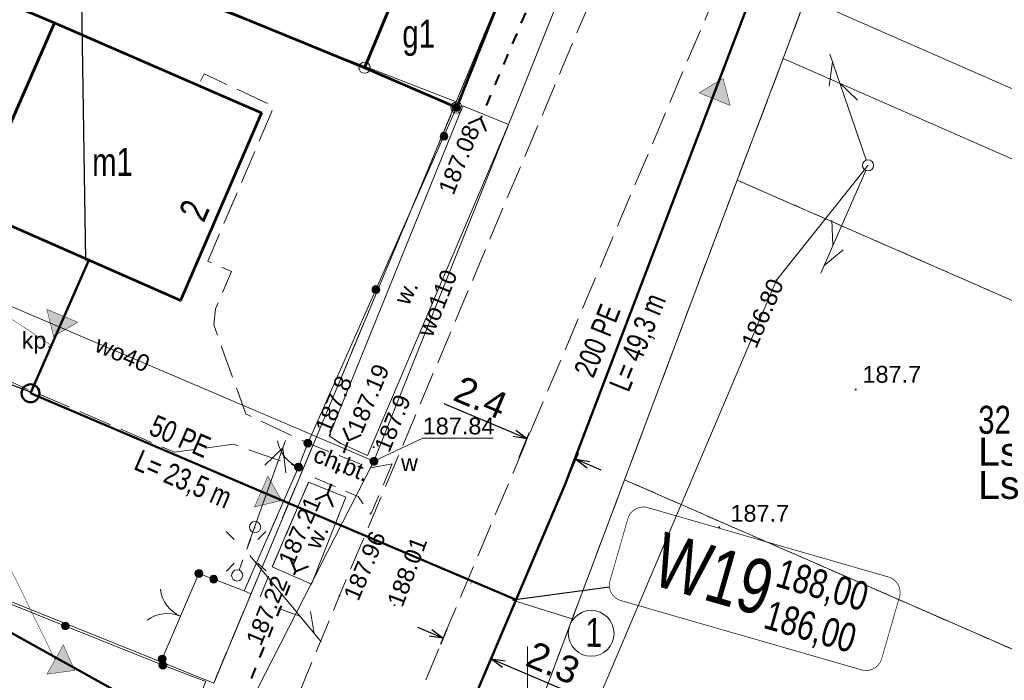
# Model space of a CAD drawing. Header units: metres. Extents: x 7482748 to 7484637, y 5684406 to 5687014.
# Tile 42 of 180: x 7483177 to 7483221, y 5685451 to 5685481. Entities that reach past the tile are written whole.
import ezdxf
from ezdxf.enums import TextEntityAlignment as Align
from ezdxf.lldxf.tags import DXFTag

# ---------------------------------------------------------------- set-up
doc = ezdxf.new("R2010")
doc.units = ezdxf.units.M
doc.header["$MEASUREMENT"] = 0
for name, pattern in [('1', [1.5, 1, -0.5]), ('KTCR01_500', [1.5, 1, -0.5]), ('KTJZ01_500', [2, 1.5, -0.5]), ('l217_500', [2, 1.5, -0.5]), ('l218_500', [1, 0.5, -0.5])]:
    doc.linetypes.add(name, pattern=pattern)
for name, color, linetype, lineweight in [('.domiar', 250, 'Continuous', 9), ('.ks tłoczny', 104, 'Continuous', 50), ('_Dzialki', 7, 'Continuous', 0), ('_Dzialki_opis', 7, 'Continuous', 0), ('_Kontury', 7, 'Continuous', 0), ('_Kontury_opis', 7, 'Continuous', 0), ('_Podzial_sekcyjny_krzyze', 7, '1', 13), ('_Uzytki', 7, 'Continuous', 0), ('_Uzytki_opis', 7, 'Continuous', 0), ('BUIB05_01', 7, 'Continuous', 40), ('EGB_Adres', 7, 'Continuous', 0), ('EGB_Budynek', 7, 'Continuous', 0), ('EGB_Budynek_opis', 7, 'Continuous', 0), ('EGB_ObiektTrwaleZwiazanyZBudynk', 7, 'Continuous', 0), ('GES__SUSM01_01P', 7, 'Continuous', 13), ('GES__SUSM04_01P', 7, 'Continuous', 13), ('GES__SUSM05_01L', 7, 'Continuous', 13), ('GES__SUUS25_WP', 7, 'Continuous', 13), ('KTOK02', 7, 'KTOK02_500', 13), ('KTOK04', 7, 'KTOK04L_500', 13), ('KTOK05_01', 7, 'Continuous', 13), ('RTPW01_P', 7, 'Continuous', 0), ('RTPW02_P', 7, 'Continuous', 0), ('SUPE_L_3', 1, 'Continuous', 13), ('SUPT_L_0', 30, 'Continuous', 13)]:
    doc.layers.add(name, color=color, linetype=linetype, lineweight=lineweight)
for name, color, linetype, lineweight, true_color in [('.przyłącza', 32, 'Continuous', 50, 0xbd5e00), ('GES__SUPS01_07P', 7, 'Continuous', 13, 0xff9100), ('GES__SUPS01_08L', 5, 'Continuous', 13, 0x0000ff), ('GES__SUPS01_08P', 5, 'Continuous', 13, 0x0000ff), ('GES__SUPT_pL', 7, 'Continuous', 13, 0xff9100), ('GES__SUPW_01_pL', 5, 'Continuous', 13, 0x0000ff)]:
    doc.layers.add(name, color=color, linetype=linetype, lineweight=lineweight, true_color=true_color)
for name, color, linetype, lineweight, true_color, transparency in [('GES__SUPS01_07G', 7, 'Continuous', 13, 0xff9100, 0.25), ('GES__SUPS01_08G', 5, 'Continuous', 13, 0x0000ff, 0.25), ('GES__SUPW_01_pT', 5, 'Continuous', 13, 0x0000ff, 0.25)]:
    doc.layers.add(name, color=color, linetype=linetype, lineweight=lineweight, true_color=true_color, transparency=transparency)
for name, color, linetype, lineweight, transparency in [('GES__SUUS_ET_08T', 7, 'Continuous', 13, 0.25), ('KTCR01_T', 7, 'Continuous', 13, 0.25), ('KTCR02', 7, 'KTCR01_500', 13, 0.5), ('KTJZ01_O', 7, 'KTJZ01_500', 13, 0.5), ('KTPL01_O', 7, 'KTJZ01_500', 13, 0.5), ('KTPL01_T', 7, 'Continuous', 13, 0.25), ('PTRW02_O', 7, 'Continuous', 13, 0.5), ('PTRW02_T', 7, 'Continuous', 13, 0.25), ('RTPW01_G', 7, 'Continuous', 13, 0.25), ('RTPW02_G', 7, 'Continuous', 13, 0.25)]:
    doc.layers.add(name, color=color, linetype=linetype, lineweight=lineweight, transparency=transparency)
doc.layers.add('IS_kanalizacja_sanitarna', color=7, linetype='SOLID', true_color=0x000000)
doc.layers.add('IS_Opisy_działek_Net', color=7, linetype='SOLID', true_color=0x000000)
doc.layers.add('IS_Węzeł_sieci_kanalizacyjnej_-_opisy', color=7, linetype='Continuous')
doc.styles.get("Standard").update_dxf_attribs({"font": 'simplex.shx', "width": 0.75})
doc.styles.add('STYL_ARIAL', font='simplex.shx', dxfattribs={"width": 0.75, "oblique": 0.1})
doc.styles.add('Style-Arial', font='arial.ttf')
doc.linetypes.add('KTOK02_500', pattern='A,0.5,[117,IS_LineDef.shx,S=0.01,R=0,X=0,Y=0],0.5', length=1)
doc.linetypes.add('KTOK04L_500', pattern='A,0,[119,IS_LineDef.shx,S=0.01,R=0,X=0,Y=0],1', length=1)
tags = doc.linetypes.add('SOLID', pattern=[10, 10, 0]).pattern_tags.tags
tags[6:7] = [DXFTag(74, 4), DXFTag(75, 0), DXFTag(340, '0'), DXFTag(46, 0.0), DXFTag(50, 0.0), DXFTag(44, 0.0), DXFTag(45, 0.0)]
tags[4:5] = [DXFTag(74, 4), DXFTag(75, 0), DXFTag(340, '0'), DXFTag(46, 0.0), DXFTag(50, 0.0), DXFTag(44, 0.0), DXFTag(45, 0.0)]
doc.dimstyles.get("Standard").update_dxf_attribs({"dimtxt": 0.18, "dimasz": 0.18, "dimexe": 0.18, "dimexo": 0.0625, "dimgap": 0.09, "dimtad": 0, "dimtih": 1, "dimtoh": 1, "dimdec": 4, "dimzin": 0, "dimdsep": 46, "dimtxsty": 'Standard', "dimcen": 0.09, "dimadec": 0, "dimazin": 0, "dimtfac": 1, "dimtdec": 4, "dimtofl": 0, "dimtmove": 0, "dimatfit": 3, "dimfxl": 0, "dimtolj": 1, "dimtzin": 0, "dimarcsym": 0})

# ---------------------------------------------------------------- blocks, each defined once
blk = doc.blocks.new('SUPS01')
at = {"layer": 'GES__SUPS01_08P', "linetype": 'Continuous', "lineweight": 13}
h = blk.add_hatch(color=256, dxfattribs=at)
edge = h.paths.add_edge_path()
edge.add_arc((0, 0), 0.045, 0, 360)
blk = doc.blocks.new('SUPS01_3')
at = {"layer": 'GES__SUPS01_07P', "linetype": 'Continuous', "lineweight": 13}
h = blk.add_hatch(color=256, dxfattribs=at)
edge = h.paths.add_edge_path()
edge.add_arc((0, 0), 0.045, 0, 360)
blk = doc.blocks.new('SUSM01_01')
at = {"layer": 'GES__SUSM01_01P', "linetype": 'Continuous', "lineweight": 13}
for p, q in [((-0.53, 0.53), (-0.89, 0.88)), ((0.53, 0.53), (0.88, 0.89)), ((-0.53, -0.53), (-0.88, -0.89)), ((0.53, -0.53), (0.89, -0.88))]:
    blk.add_line(p, q, dxfattribs=at)
blk = doc.blocks.new('SUSM04_01')
at = {"layer": 'GES__SUSM04_01P', "linetype": 'Continuous', "lineweight": 13}
blk.add_circle((0, 0), 0.25, dxfattribs=at)
blk = doc.blocks.new('SUUS25_22')
at = {"layer": 'GES__SUUS25_WP', "linetype": 'Continuous', "lineweight": 13}
h = blk.add_hatch(color=256, dxfattribs=at)
edge = h.paths.add_edge_path()
edge.add_arc((0, 0), 0.2, 0, 360)
blk = doc.blocks.new('RTPW01')
at = {"layer": 'RTPW01_P', "linetype": 'Continuous', "lineweight": 0}
h = blk.add_hatch(color=256, dxfattribs=at)
edge = h.paths.add_edge_path()
edge.add_arc((0, 0), 0.045, 0, 360)
blk = doc.blocks.new('RTPW01_1')
at = {"layer": 'RTPW02_P', "linetype": 'Continuous', "lineweight": 0}
h = blk.add_hatch(color=256, dxfattribs=at)
edge = h.paths.add_edge_path()
edge.add_arc((0, 0), 0.045, 0, 360)
blk = doc.blocks.new('EGBP12_01_1')
at = {"layer": 'EGB_ObiektTrwaleZwiazanyZBudynk', "color": 7}
blk.add_circle((0, 0), 25, dxfattribs=at)
blk = doc.blocks.new('RTPW01_3')
at = {"layer": 'RTPW02_P', "linetype": 'Continuous', "lineweight": 0}
h = blk.add_hatch(color=256, dxfattribs=at)
edge = h.paths.add_edge_path()
edge.add_arc((0, 0), 0.045, 0, 360)
blk = doc.blocks.new('RTPW01_2')
at = {"layer": 'RTPW01_P', "linetype": 'Continuous', "lineweight": 0}
h = blk.add_hatch(color=256, dxfattribs=at)
edge = h.paths.add_edge_path()
edge.add_arc((0, 0), 0.045, 0, 360)
blk = doc.blocks.new('SUPT01_29')
at = {"layer": 'SUPT_L_0', "color": 30, "linetype": 'Continuous', "lineweight": 13}
blk.add_line((0.25, 0), (5.25, 0), dxfattribs=at)
at = {"layer": 'SUPT_L_0', "color": 30, "linetype": 'Continuous', "lineweight": 13, "flags": 128}
for points in [[(3.9, 0.5), (4.77, 0)], [(3.77, 0), (2.9, -0.5)]]:
    blk.add_lwpolyline(points, dxfattribs=at)
blk = doc.blocks.new('TerminatorOpen_0.5')
at = {"color": 0, "linetype": 'ByBlock', "lineweight": -2}
for q in [(-1, 0.25), (-1, 0), (-1, -0.25)]:
    blk.add_line((0, 0), q, dxfattribs=at)
blk = doc.blocks.new('*D504')
at = {"layer": '.domiar', "color": 0, "linetype": 'Continuous', "lineweight": -2, "transparency": 16777216}
for p, q in [((7483199.409, 5685462.021), (7483196.266, 5685463.344)), ((7483199.619, 5685460.949), (7483200.088, 5685462.061)), ((7483201.799, 5685460.031), (7483202.267, 5685461.144)), ((7483202.713, 5685460.63), (7483203.275, 5685460.394))]:
    blk.add_line(p, q, dxfattribs=at)
at = {"layer": 'Defpoints', "color": 0, "linetype": 'Continuous', "transparency": 16777216}
for p in [(7483199.971, 5685461.784), (7483199.503, 5685460.672), (7483201.683, 5685459.755)]:
    blk.add_point(p, dxfattribs=at)
at = {"layer": '.domiar', "color": 0, "linetype": 'Continuous', "lineweight": -2, "transparency": 16777216, "xscale": 0.61, "yscale": 0.61, "zscale": 0.61}
for p, rotation in [((7483199.971, 5685461.784), 337.1766785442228), ((7483202.151, 5685460.867), 157.1766785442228)]:
    blk.add_blockref('TerminatorOpen_0.5', p, dxfattribs=dict(at, rotation=rotation))
at = {"layer": '.domiar', "color": 0, "linetype": 'Continuous', "transparency": 16777216, "insert": (7483197.906, 5685463.633), "char_height": 1.2, "attachment_point": 5, "rotation": 337.1767, "style": 'Style-Arial'}
blk.add_mtext('\\A1;2.4', dxfattribs=at)
blk = doc.blocks.new('*D532')
at = {"layer": '.domiar', "color": 0, "linetype": 'Continuous', "lineweight": -2, "transparency": 16777216}
for p, q in [((7483195.656, 5685453.11), (7483195.095, 5685453.349)), ((7483196.393, 5685453.284), (7483196.1, 5685452.595)), ((7483198.544, 5685452.37), (7483198.251, 5685451.681)), ((7483198.93, 5685451.719), (7483202.073, 5685450.383))]:
    blk.add_line(p, q, dxfattribs=at)
at = {"layer": 'Defpoints', "color": 0, "linetype": 'Continuous', "transparency": 16777216}
for p in [(7483196.51, 5685453.56), (7483198.661, 5685452.646), (7483198.368, 5685451.957)]:
    blk.add_point(p, dxfattribs=at)
at = {"layer": '.domiar', "color": 0, "linetype": 'Continuous', "lineweight": -2, "transparency": 16777216, "xscale": 0.61, "yscale": 0.61, "zscale": 0.61}
for p, rotation in [((7483196.217, 5685452.872), 336.9708537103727), ((7483198.368, 5685451.957), 156.9708537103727)]:
    blk.add_blockref('TerminatorOpen_0.5', p, dxfattribs=dict(at, rotation=rotation))
at = {"layer": '.domiar', "color": 0, "linetype": 'Continuous', "transparency": 16777216, "insert": (7483201.139, 5685451.772), "char_height": 1.2, "attachment_point": 5, "rotation": 336.9709, "style": 'Style-Arial'}
blk.add_mtext('\\A1;2.3', dxfattribs=at)

msp = doc.modelspace()

# ---------------------------------------------------------------- hatches: boundary and pattern name
at = {"layer": 'IS_kanalizacja_sanitarna', "linetype": 'Continuous', "ltscale": 0.01}
for points in [[(7483208.73127, 5685477.88199), (7483207.66142, 5685477.23552), (7483209.05232, 5685476.67392)], [(7483178.81841, 5685466.35835), (7483179.8961, 5685466.99166), (7483178.51219, 5685467.57026)], [(7483189.0116, 5685459.03201), (7483188.39144, 5685460.11732), (7483187.79605, 5685458.74055)], [(7483179.76094, 5685451.4388), (7483179.25293, 5685452.58092), (7483178.52226, 5685451.27091)]]:
    msp.add_hatch(color=256, dxfattribs=at).paths.add_polyline_path(points)
at = {"layer": 'KTOK05_01', "linetype": 'Continuous', "lineweight": 13}
h = msp.add_hatch(color=256, dxfattribs=at)
edge = h.paths.add_edge_path()
edge.add_arc((7483196.82, 5685476.58), 0.175, 0, 360)
h = msp.add_hatch(color=256, dxfattribs=at)
edge = h.paths.add_edge_path()
edge.add_arc((7483196.25509, 5685475.30471), 0.175, 0, 360)
h = msp.add_hatch(color=256, dxfattribs=at)
edge = h.paths.add_edge_path()
edge.add_arc((7483193.21755, 5685468.44735), 0.175, 0, 360)
h = msp.add_hatch(color=256, dxfattribs=at)
edge = h.paths.add_edge_path()
edge.add_arc((7483190.18, 5685461.59), 0.175, 0, 360)
h = msp.add_hatch(color=256, dxfattribs=at)
edge = h.paths.add_edge_path()
edge.add_arc((7483189.76, 5685460.52), 0.175, 0, 360)
h = msp.add_hatch(color=256, dxfattribs=at)
edge = h.paths.add_edge_path()
edge.add_arc((7483185.31, 5685455.77), 0.175, 0, 360)
h = msp.add_hatch(color=256, dxfattribs=at)
edge = h.paths.add_edge_path()
edge.add_arc((7483185.97372, 5685455.51498), 0.175, 0, 360)
h = msp.add_hatch(color=256, dxfattribs=at)
edge = h.paths.add_edge_path()
edge.add_arc((7483179.33821, 5685453.41684), 0.175, 0, 360)
h = msp.add_hatch(color=256, dxfattribs=at)
edge = h.paths.add_edge_path()
edge.add_arc((7483183.67, 5685451.95), 0.175, 0, 360)
h = msp.add_hatch(color=256, dxfattribs=at)
edge = h.paths.add_edge_path()
edge.add_arc((7483183.7, 5685451.67), 0.175, 0, 360)

# ---------------------------------------------------------------- linework, layer by layer
at = {"layer": '.domiar', "linetype": 'Continuous'}
msp.add_lwpolyline([(7483199.32023, 5685454.57407), (7483202.03663, 5685453.72396)], dxfattribs=at)
msp.add_circle((7483202.83839, 5685453.09137), 1.02127, dxfattribs=at)
at = {"layer": '.ks tłoczny', "color": 111, "linetype": 'Continuous', "true_color": 0x70ffb8}
for points in [[(7483214.66497, 5685493.82534), (7483201.68289, 5685459.75488), (7483187.06249, 5685425.36005)], [(7483188.09374, 5685459.42894), (7483199.48827, 5685454.59199)]]:
    msp.add_lwpolyline(points, dxfattribs=at)
at = {"layer": '.ks tłoczny', "linetype": 'Continuous'}
msp.add_lwpolyline([(7483188.09374, 5685459.42894), (7483177.78647, 5685463.81689)], dxfattribs=at)
msp.add_circle((7483177.78647, 5685463.81689), 0.4, dxfattribs=at)
at = {"layer": '.przyłącza', "linetype": 'Continuous'}
for points in [[(7483177.78647, 5685463.81689), (7483180.39575, 5685469.75812)], [(7483182.92832, 5685449.77493), (7483176.06, 5685453.6)]]:
    msp.add_lwpolyline(points, dxfattribs=at)
at = {"layer": '_Dzialki', "color": 96, "linetype": 'Continuous', "true_color": 0x008000, "flags": 128}
for points in [[(7483208.37, 5685504.65), (7483196.81, 5685476.83)], [(7483196.81, 5685476.83), (7483159.69, 5685491.27)], [(7483211.42, 5685478.77), (7483212.42, 5685481.48)], [(7483239.53, 5685469.59), (7483212.42, 5685481.48)], [(7483209.36, 5685473.34), (7483211.42, 5685478.77)], [(7483238.41, 5685466.93), (7483211.42, 5685478.77)], [(7483196.81, 5685476.83), (7483185.97, 5685450.87)], [(7483204.33, 5685459.95), (7483209.36, 5685473.34)], [(7483236.18, 5685461.6), (7483209.36, 5685473.34)], [(7483185.97, 5685450.87), (7483153.56, 5685463.9)], [(7483199.36, 5685446.74), (7483204.33, 5685459.95)], [(7483230.67, 5685448.46), (7483204.33, 5685459.95)]]:
    msp.add_lwpolyline(points, dxfattribs=at)
at = {"layer": '_Kontury', "color": 96, "linetype": 'l217_500', "true_color": 0x008000, "flags": 128}
for points in [[(7483196.81, 5685476.83), (7483208.37, 5685504.65)], [(7483212.42, 5685481.48), (7483211.42, 5685478.77)], [(7483211.42, 5685478.77), (7483209.36, 5685473.34)], [(7483185.97, 5685450.87), (7483196.81, 5685476.83)], [(7483209.36, 5685473.34), (7483204.33, 5685459.95)], [(7483236.18, 5685461.61), (7483209.36, 5685473.34)], [(7483204.33, 5685459.95), (7483199.36, 5685446.74)], [(7483204.33, 5685459.95), (7483230.66, 5685448.45)]]:
    msp.add_lwpolyline(points, dxfattribs=at)
at = {"layer": '_Podzial_sekcyjny_krzyze', "linetype": 'Continuous'}
msp.add_line((7483200, 5685447.5), (7483200, 5685452.5), dxfattribs=at)
at = {"layer": '_Uzytki', "color": 96, "linetype": 'l218_500', "true_color": 0x008000, "flags": 128}
for points in [[(7483196.81, 5685476.83), (7483208.37, 5685504.65)], [(7483212.42, 5685481.48), (7483211.42, 5685478.77)], [(7483211.42, 5685478.77), (7483209.36, 5685473.34)], [(7483185.97, 5685450.87), (7483196.81, 5685476.83)], [(7483209.36, 5685473.34), (7483204.33, 5685459.95)], [(7483236.18, 5685461.61), (7483209.36, 5685473.34)], [(7483204.33, 5685459.95), (7483199.36, 5685446.74)], [(7483230.66, 5685448.45), (7483204.33, 5685459.95)]]:
    msp.add_lwpolyline(points, dxfattribs=at)
at = {"layer": 'BUIB05_01', "linetype": 'Continuous', "lineweight": 40}
for p, q in [((7483199.9, 5685480.81), (7483199.7, 5685480.35)), ((7483199.51, 5685479.89), (7483199.31, 5685479.43)), ((7483199.12, 5685478.97), (7483198.92, 5685478.51)), ((7483198.73, 5685478.05), (7483198.53, 5685477.59)), ((7483198.34, 5685477.13), (7483198.14, 5685476.67)), ((7483197.9, 5685476.09), (7483197.34, 5685475.86)), ((7483197.95, 5685476.21), (7483197.9, 5685476.09)), ((7483197.9, 5685476.09), (7483198.13, 5685475.53)), ((7483192.01, 5685461.72), (7483191.77, 5685462.27)), ((7483192.01, 5685461.72), (7483192.56, 5685461.96)), ((7483191.79, 5685461.16), (7483191.97, 5685461.63)), ((7483191.43, 5685460.23), (7483191.61, 5685460.7)), ((7483191.06, 5685459.3), (7483191.24, 5685459.77)), ((7483191.06, 5685459.3), (7483190.51, 5685459.06)), ((7483191.06, 5685459.3), (7483191.3, 5685458.75)), ((7483189.64, 5685455.87), (7483189.41, 5685456.43)), ((7483189.57, 5685455.71), (7483189.64, 5685455.87)), ((7483189.64, 5685455.87), (7483190.2, 5685456.1)), ((7483189.19, 5685454.78), (7483189.38, 5685455.24)), ((7483188.81, 5685453.86), (7483189, 5685454.32)), ((7483188.43, 5685452.93), (7483188.62, 5685453.39)), ((7483188.04, 5685452.01), (7483188.23, 5685452.47)), ((7483187.66, 5685451.08), (7483187.85, 5685451.55))]:
    msp.add_line(p, q, dxfattribs=at)
at = {"layer": 'EGB_Budynek', "color": 7, "linetype": 'Continuous', "lineweight": 53, "flags": 128}
for points in [[(7483194.46, 5685482.59), (7483192.71, 5685478.36), (7483184.35, 5685481.8), (7483186.07, 5685486.01), (7483194.46, 5685482.59)], [(7483178.86, 5685480.37), (7483176.33, 5685474.6), (7483167.11, 5685478.59), (7483169.58, 5685484.28), (7483178.86, 5685480.37)], [(7483198.53, 5685480.89), (7483196.82, 5685476.58), (7483192.71, 5685478.36), (7483194.46, 5685482.59), (7483198.53, 5685480.89)], [(7483188.1, 5685476.35), (7483184.49, 5685467.96), (7483175.2, 5685472.04), (7483176.33, 5685474.6), (7483178.86, 5685480.37), (7483188.1, 5685476.35)]]:
    msp.add_lwpolyline(points, dxfattribs=at)
at = {"layer": 'GES__SUPS01_08L', "linetype": 'Continuous', "lineweight": 13, "flags": 128}
msp.add_lwpolyline([(7483193.13, 5685460.78), (7483195.31, 5685461.81), (7483198.46, 5685461.81)], dxfattribs=at)
at = {"layer": 'GES__SUPT_pL', "linetype": 'Continuous', "lineweight": 13, "flags": 128}
msp.add_lwpolyline([(7483148.69, 5685312.88), (7483161.1, 5685348.44), (7483168.23, 5685363.79), (7483176.43, 5685380.48), (7483186.07, 5685399.68), (7483192.69, 5685416.39), (7483196.87, 5685423.32), (7483199.27, 5685433.57), (7483199.12, 5685438.4), (7483199.83, 5685442.31), (7483211.12, 5685468.87), (7483215.21, 5685474)], dxfattribs=at)
at = {"layer": 'GES__SUPW_01_pL', "linetype": 'Continuous', "lineweight": 13, "flags": 128}
for points in [[(7483182.17, 5685439.34), (7483183.09, 5685441.14), (7483193.13, 5685460.78), (7483205.71, 5685492.23), (7483212.43, 5685510.5), (7483219.01, 5685533.09), (7483163.74, 5685560.03), (7483156.82, 5685563.04)], [(7483176.22, 5685471.59), (7483174.9, 5685468.56), (7483193.13, 5685460.78)]]:
    msp.add_lwpolyline(points, dxfattribs=at)
at = {"layer": 'GES__SUSM05_01L', "linetype": 'Continuous', "lineweight": 13}
for p, q in [((7483187.8, 5685457.79), (7483187.82, 5685457.84)), ((7483187.45, 5685456.85), (7483187.63, 5685457.32)), ((7483187.11, 5685455.91), (7483187.28, 5685456.38))]:
    msp.add_line(p, q, dxfattribs=at)
for centre in [(7483187.82, 5685457.84), (7483187.02, 5685455.68)]:
    msp.add_circle(centre, 0.25, dxfattribs=at)
at = {"layer": 'IS_kanalizacja_sanitarna', "linetype": 'Continuous', "ltscale": 0.01, "const_width": 0.02}
for points in [[(7483208.73127, 5685477.88199), (7483207.66142, 5685477.23552), (7483209.05232, 5685476.67392), (7483208.73127, 5685477.88199)], [(7483178.81841, 5685466.35835), (7483179.8961, 5685466.99166), (7483178.51219, 5685467.57026), (7483178.81841, 5685466.35835)], [(7483189.0116, 5685459.03201), (7483188.39144, 5685460.11732), (7483187.79605, 5685458.74055), (7483189.0116, 5685459.03201)], [(7483192.8543, 5685457.2613), (7483192.93368, 5685457.44487)], [(7483197.44356, 5685455.27668), (7483197.52294, 5685455.46025)], [(7483179.76094, 5685451.4388), (7483179.25293, 5685452.58092), (7483178.52226, 5685451.27091), (7483179.76094, 5685451.4388)]]:
    msp.add_lwpolyline(points, dxfattribs=at)
at = {"layer": 'IS_Opisy_działek_Net', "linetype": 'Continuous', "ltscale": 0.01, "const_width": 0.02}
for points in [[(7483178.72279, 5685465.94885), (7483172.51062, 5685470.07207), (7483162.81448, 5685472.86365)], [(7483178.8722, 5685451.9345), (7483176.04501, 5685457.71639), (7483166.34887, 5685460.50797)]]:
    msp.add_lwpolyline(points, dxfattribs=at)
at = {"layer": 'IS_Węzeł_sieci_kanalizacyjnej_-_opisy', "color": 18, "linetype": 'SOLID', "ltscale": 0.01, "true_color": 0x000000}
for points in [[(7483179.9955, 5685486.12213), (7483180.23745, 5685469.75243)], [(7483154.68922, 5685472.55306), (7483177.78511, 5685463.88688)], [(7483203.65793, 5685455.15281), (7483199.32023, 5685454.57407)]]:
    msp.add_lwpolyline(points, dxfattribs=at)
at = {"layer": 'IS_Węzeł_sieci_kanalizacyjnej_-_opisy', "color": 18, "linetype": 'SOLID', "ltscale": 0.01, "true_color": 0x000000, "const_width": 0.03}
msp.add_lwpolyline([(7483204.17241, 5685454.55613), (7483214.92561, 5685451.46022, 0.414214), (7483215.81671, 5685451.95291), (7483216.61351, 5685454.72049, 0.414214), (7483216.12082, 5685455.61159), (7483205.36761, 5685458.7075, 0.414214), (7483204.47652, 5685458.21481), (7483203.67971, 5685455.44723, 0.414214), (7483204.17241, 5685454.55613)], format="xyb", dxfattribs=at)
at = {"layer": 'KTCR02', "linetype": 'KTCR01_500', "lineweight": 13, "flags": 128}
msp.add_lwpolyline([(7483193.95, 5685460.67), (7483192.99, 5685460.48), (7483190.18, 5685461.59), (7483189.76, 5685460.52), (7483187.34, 5685454.99), (7483188.02, 5685454.67), (7483188.59, 5685456.06), (7483190.21, 5685459.84), (7483190.35, 5685460.1), (7483192.43, 5685459.2), (7483192.99, 5685458.41), (7483193.95, 5685460.67)], close=True, dxfattribs=at)
at = {"layer": 'KTJZ01_O', "linetype": 'KTJZ01_500', "lineweight": 13, "flags": 128}
for points in [[(7483221.07, 5685563.87), (7483222.18, 5685542.46), (7483221.53, 5685535.26), (7483216.87, 5685514.67), (7483204.85, 5685486.19), (7483191.59, 5685454.78), (7483151.63, 5685358.17), (7483113.66, 5685267.56), (7483106.87, 5685251.95), (7483101.26, 5685234.59), (7483099.86, 5685220.3), (7483103.41, 5685118.86), (7483107.96, 5684987.3)], [(7483113.97, 5684956.93), (7483112.85, 5684988.18), (7483108.34, 5685118.98), (7483104.76, 5685219.9), (7483106.05, 5685233.41), (7483111.87, 5685250.71), (7483118.32, 5685265.73), (7483156.33, 5685356.56), (7483196.51, 5685453.56), (7483209.55, 5685484.36), (7483221.55, 5685513.06), (7483221.82, 5685513.58), (7483222.2, 5685514.44), (7483222.44, 5685514.98)]]:
    msp.add_lwpolyline(points, dxfattribs=at)
at = {"layer": 'KTOK02', "linetype": 'Continuous', "lineweight": 13}
msp.add_line((7483183.67, 5685451.95), (7483185.31, 5685455.77), dxfattribs=at)
for centre, start, end in [((7483185.08, 5685455.24), 186.77, 246.77), ((7483183.9, 5685452.48), 66.77, 126.77)]:
    msp.add_arc(centre, 1.5, start, end, dxfattribs=at)
at = {"layer": 'KTOK04', "linetype": 'Continuous', "lineweight": 13}
msp.add_line((7483189.76, 5685460.52), (7483190.18, 5685461.59), dxfattribs=at)
msp.add_arc((7483190.31, 5685461.92), 1.5, 188.57, 248.57, dxfattribs=at)
at = {"layer": 'KTOK05_01', "linetype": 'Continuous', "lineweight": 13}
for p, q in [((7483190.18, 5685461.59), (7483196.82, 5685476.58)), ((7483183.7, 5685451.67), (7483183.67, 5685451.95))]:
    msp.add_line(p, q, dxfattribs=at)
at = {"layer": 'KTOK05_01', "linetype": 'Continuous', "lineweight": 13, "flags": 128}
for points in [[(7483164.92, 5685490.05), (7483155.27, 5685478.64), (7483151.08, 5685464.58), (7483155.01, 5685463.16), (7483183.7, 5685451.67), (7483185.62, 5685450.95), (7483180.58, 5685438.66)], [(7483189.76, 5685460.52), (7483187.34, 5685454.99), (7483185.31, 5685455.77)]]:
    msp.add_lwpolyline(points, dxfattribs=at)
at = {"layer": 'KTOK05_01', "linetype": 'Continuous', "lineweight": 13}
for centre in [(7483196.82, 5685476.58), (7483196.26, 5685475.3), (7483193.22, 5685468.45), (7483190.18, 5685461.59), (7483189.76, 5685460.52), (7483185.31, 5685455.77), (7483185.97, 5685455.51), (7483179.34, 5685453.42), (7483183.67, 5685451.95), (7483183.7, 5685451.67)]:
    msp.add_circle(centre, 0.175, dxfattribs=at)
at = {"layer": 'KTPL01_O', "linetype": 'KTJZ01_500', "lineweight": 13, "flags": 128}
msp.add_lwpolyline([(7483190.18, 5685461.59), (7483189.76, 5685460.52), (7483186.85, 5685461.54), (7483184.22, 5685461.18), (7483172.35, 5685466.29), (7483171.01, 5685470.71), (7483171.33, 5685474.09), (7483172.3, 5685476.34), (7483176.33, 5685474.6), (7483175.2, 5685472.04), (7483184.49, 5685467.96), (7483188.1, 5685476.35), (7483185.3, 5685477.57), (7483185.54, 5685478.09), (7483188.66, 5685476.62), (7483185.71, 5685469.72), (7483186.77, 5685469.25), (7483186.05, 5685467.59), (7483185.98, 5685466.87), (7483187.4, 5685462.9), (7483190.18, 5685461.59)], close=True, dxfattribs=at)
at = {"layer": 'PTRW02_O', "linetype": 'Continuous', "lineweight": 13, "flags": 128}
for points in [[(7483199.14, 5685475.83), (7483197.11, 5685476.66), (7483191.13, 5685461.92), (7483191.65, 5685461.57), (7483192.19, 5685461.34), (7483192.85, 5685461.04), (7483199.14, 5685475.83)], [(7483190.21, 5685459.84), (7483188.59, 5685456.06), (7483190.34, 5685455.29), (7483191.88, 5685459.17), (7483190.21, 5685459.84)]]:
    msp.add_lwpolyline(points, close=True, dxfattribs=at)
at = {"layer": 'SUPE_L_3', "linetype": 'Continuous'}
for p, q in [((7483189.18, 5685461.71), (7483187.5, 5685457)), ((7483189.06, 5685461.38), (7483188.26, 5685460.6)), ((7483189.06, 5685461.38), (7483189.2, 5685460.27))]:
    msp.add_line(p, q, dxfattribs=at)
at = {"layer": 'SUPT_L_0', "linetype": 'Continuous'}
for p, q in [((7483213.62, 5685478.63), (7483213.47, 5685477.53)), ((7483213.5, 5685478.97), (7483215.13, 5685474.24)), ((7483213.94, 5685477.69), (7483214.74, 5685476.91)), ((7483215.11, 5685473.77), (7483213.1, 5685469.19)), ((7483213.59, 5685471.55), (7483213.64, 5685470.43)), ((7483214.1, 5685470.23), (7483213.24, 5685469.51))]:
    msp.add_line(p, q, dxfattribs=at)

# ---------------------------------------------------------------- block references
at = {"layer": 'EGB_ObiektTrwaleZwiazanyZBudynk', "color": 7, "xscale": 0.01, "yscale": 0.01, "zscale": 0.01}
for p in [(7483192.71, 5685478.36), (7483196.82, 5685476.58)]:
    msp.add_blockref('EGBP12_01_1', p, dxfattribs=at)
at = {"layer": 'GES__SUPS01_07P', "linetype": 'Continuous', "lineweight": 13}
msp.add_blockref('SUPS01_3', (7483211.12, 5685468.87), dxfattribs=at)
at = {"layer": 'GES__SUPS01_08P', "linetype": 'Continuous', "lineweight": 13}
msp.add_blockref('SUPS01', (7483193.13, 5685460.78), dxfattribs=at)
at = {"layer": 'GES__SUSM01_01P', "linetype": 'Continuous', "lineweight": 13}
msp.add_blockref('SUSM01_01', (7483187.42, 5685456.76), dxfattribs=at)
at = {"layer": 'GES__SUSM04_01P', "linetype": 'Continuous', "lineweight": 13}
msp.add_blockref('SUSM04_01', (7483215.21, 5685474), dxfattribs=at)
at = {"layer": 'GES__SUUS25_WP', "linetype": 'Continuous', "lineweight": 13, "rotation": 353.87}
msp.add_blockref('SUUS25_22', (7483193.13, 5685460.78), dxfattribs=at)
at = {"layer": 'RTPW01_P', "linetype": 'Continuous', "lineweight": 0}
for name, p in [('RTPW01', (7483214.66, 5685463.99)), ('RTPW01', (7483191.17, 5685461.97)), ('RTPW01', (7483193.12, 5685461.41)), ('RTPW01_2', (7483208.56, 5685457.84))]:
    msp.add_blockref(name, p, dxfattribs=at)
at = {"layer": 'RTPW02_P', "linetype": 'Continuous', "lineweight": 0}
for name, p in [('RTPW01_3', (7483197.9, 5685476.09)), ('RTPW01_3', (7483192.01, 5685461.72)), ('RTPW01_3', (7483191.06, 5685459.3)), ('RTPW01_3', (7483189.64, 5685455.87)), ('RTPW01_1', (7483191.59, 5685454.78)), ('RTPW01_1', (7483194.05, 5685454.35))]:
    msp.add_blockref(name, p, dxfattribs=at)
at = {"layer": 'SUPT_L_0', "color": 30, "linetype": 'Continuous', "lineweight": 13, "rotation": 309.65}
msp.add_blockref('SUPT01_29', (7483187.42, 5685456.76), dxfattribs=at)

# ---------------------------------------------------------------- texts
at = {"layer": '_Dzialki_opis', "color": 96, "true_color": 0x008000, "insert": (7483220.13, 5685461.99), "char_height": 1.25, "attachment_point": 7, "line_spacing_factor": 0.6, "style": 'STYL_ARIAL'}
msp.add_mtext('\\fArial|b0|i0|c238238|p39;328', dxfattribs=at)
at = {"layer": '_Kontury_opis', "color": 96, "linetype": 'Continuous', "lineweight": 13, "true_color": 0x008000, "style": 'Style-Arial'}
msp.add_text('LsV', height=1.25, dxfattribs=at).set_placement((7483220.13, 5685460.59))
at = {"layer": '_Uzytki_opis', "color": 96, "linetype": 'Continuous', "lineweight": 13, "true_color": 0x008000, "style": 'Style-Arial'}
msp.add_text('Ls', height=1.25, dxfattribs=at).set_placement((7483220.13, 5685459.1))
at = {"layer": 'EGB_Adres', "insert": (7483184.38, 5685471.9), "char_height": 1.25, "attachment_point": 1, "rotation": 66.501434, "line_spacing_factor": 0.6, "style": 'STYL_ARIAL'}
msp.add_mtext('\\fArial|b0|i0|c238238|p39;2 ', dxfattribs=at)
at = {"layer": 'EGB_Budynek_opis', "color": 7, "char_height": 1.25, "attachment_point": 7, "line_spacing_factor": 0.6, "style": 'STYL_ARIAL'}
for s, insert in [('\\fArial|b0|i0|c238238|p39;g1', (7483194.4, 5685478.88)), ('\\fArial|b0|i0|c238238|p39;m1', (7483180.54, 5685473.53))]:
    msp.add_mtext(s, dxfattribs=dict(at, insert=insert))
at = {"layer": 'GES__SUPS01_07G', "linetype": 'Continuous', "lineweight": 13, "style": 'Style-Arial'}
msp.add_text('186.80', height=0.75, rotation=66.96, dxfattribs=at).set_placement((7483211.12, 5685468.87), align=Align.MIDDLE_RIGHT)
at = {"layer": 'GES__SUPS01_08G', "linetype": 'Continuous', "lineweight": 13, "style": 'Style-Arial'}
msp.add_text('187.84', height=0.75, dxfattribs=at).set_placement((7483195.31, 5685461.98))
at = {"layer": 'GES__SUPW_01_pT', "linetype": 'Continuous', "lineweight": 13, "style": 'Style-Arial'}
for s, rotation, p in [('wo110', 68.2, (7483195.96, 5685467.85)), ('wo40', 336.89, (7483181.9, 5685465.57))]:
    msp.add_text(s, height=0.75, rotation=rotation, dxfattribs=at).set_placement(p, align=Align.MIDDLE_CENTER)
at = {"layer": 'GES__SUUS_ET_08T', "linetype": 'Continuous', "lineweight": 13, "style": 'Style-Arial'}
msp.add_text('w', height=0.75, dxfattribs=at).set_placement((7483194.34, 5685460.34))
at = {"layer": 'IS_Opisy_działek_Net', "linetype": 'Continuous', "ltscale": 0.01}
for s, insert, char_height, attachment_point, rotation in [('\\fArial|b0|i0;L= 49,3 m', (7483203.61444, 5685464.1789), 0.9648, 1, 68.038549), ('{\\fArial|b0|i0|c238|p34;200 PE}', (7483202.94669, 5685464.44817), 0.9648, 7, 68.038549), ('{\\fArial|b0|i0|c238|p34;50 PE}', (7483183.01457, 5685461.98952), 0.9648, 7, 336.638549), ('\\fArial|b0|i0;L= 23,5 m', (7483182.72907, 5685461.32855), 0.9648, 1, 336.638549), ('{\\fArial|b0|i0|c238|p34;1}', (7483202.58998, 5685453.78391), 1.2888, 1, 359.404696)]:
    msp.add_mtext(s, dxfattribs=dict(at, insert=insert, char_height=char_height, attachment_point=attachment_point, rotation=rotation))
at = {"layer": 'IS_Węzeł_sieci_kanalizacyjnej_-_opisy', "color": 18, "linetype": 'SOLID', "ltscale": 0.01, "true_color": 0x000000, "rotation": 343.938549}
for s, insert, char_height, attachment_point in [('\\fArial|b0|i0;W19', (7483210.50141, 5685453.80415), 2.448, 9), ('\\fArial|b0|i0;188,00', (7483210.94478, 5685454.98268), 1.2888, 7), ('\\fArial|b0|i0;186,00', (7483210.83123, 5685454.5883), 1.2888, 1)]:
    msp.add_mtext(s, dxfattribs=dict(at, insert=insert, char_height=char_height, attachment_point=attachment_point))
at = {"layer": 'KTCR01_T', "linetype": 'Continuous', "lineweight": 13, "style": 'Style-Arial'}
msp.add_text('ch.bt.', height=0.75, rotation=338.45, dxfattribs=at).set_placement((7483191.69, 5685460.67), align=Align.MIDDLE_CENTER)
at = {"layer": 'KTPL01_T', "linetype": 'Continuous', "lineweight": 13, "style": 'Style-Arial'}
msp.add_text('kp.', height=0.75, dxfattribs=at).set_placement((7483177.39, 5685465.81))
at = {"layer": 'PTRW02_T', "linetype": 'Continuous', "lineweight": 13, "style": 'Style-Arial'}
for rotation, p in [(63.44, (7483194.57, 5685468.33)), (65.34, (7483190.57, 5685457.42))]:
    msp.add_text('w.', height=0.75, rotation=rotation, dxfattribs=at).set_placement(p, align=Align.MIDDLE_CENTER)
at = {"layer": 'RTPW01_G', "linetype": 'Continuous', "lineweight": 13, "style": 'Style-Arial'}
for p in [(7483214.96, 5685464.29), (7483209.06, 5685458.08)]:
    msp.add_text('187.7', height=0.75, dxfattribs=at).set_placement(p)
msp.add_text('187.8', height=0.75, rotation=67.15, dxfattribs=at).set_placement((7483191.17, 5685461.97))
msp.add_text('187.9', height=0.75, rotation=67.96, dxfattribs=at).set_placement((7483193.12, 5685461.41), align=Align.TOP_LEFT)
at = {"layer": 'RTPW02_G', "linetype": 'Continuous', "lineweight": 13, "style": 'Style-Arial'}
for s, rotation, p in [('187.08', 67.98, (7483196.68, 5685472.63)), ('187.19', 66.96, (7483192.59, 5685461.96)), ('187.21', 66.8, (7483189.52, 5685456.05)), ('187.22', 67.54, (7483188.08, 5685452.49))]:
    msp.add_text(s, height=0.75, rotation=rotation, dxfattribs=at).set_placement(p)
msp.add_text('187.96', height=0.75, rotation=67.12, dxfattribs=at).set_placement((7483191.74, 5685454.78), align=Align.TOP_LEFT)
msp.add_text('188.01', height=0.75, rotation=69.43, dxfattribs=at).set_placement((7483194.05, 5685454.35), align=Align.MIDDLE_LEFT)

# ---------------------------------------------------------------- dimensions: what is measured, and where the dimension line sits
at = {"layer": '.domiar', "color": 7, "linetype": 'Continuous'}
for p1, p2, distance, picture, middle in [((7483201.68289, 5685459.75488), (7483199.50311, 5685460.67222), -1.20663, '*D504', (7483197.90621, 5685463.6325)), ((7483196.51, 5685453.56), (7483198.66095, 5685452.64569), -0.74811, '*D532', (7483201.13908, 5685451.77157))]:
    dim = msp.add_aligned_dim(p1=p1, p2=p2, distance=distance, dimstyle='Standard', override={"dimtxt": 1.2, "dimasz": 0.61, "dimexe": 0.3, "dimexo": 0.3, "dimgap": 0.3, "dimtad": 1, "dimtih": 0, "dimtoh": 0, "dimdec": 1, "dimzin": 11, "dimdsep": 0, "dimtxsty": 'Style-Arial', "dimblk": 'TerminatorOpen_0.5', "dimadec": 4, "dimazin": 3, "dimtdec": 1, "dimatfit": 1, "dimldrblk": 'TerminatorOpen_0.5', "dimfrac": 2, "dimtzin": 11}, dxfattribs=at)
    dim.commit()
    dim.dimension.update_dxf_attribs({"geometry": picture, "text_midpoint": middle})

doc.saveas('drawing.dxf')
